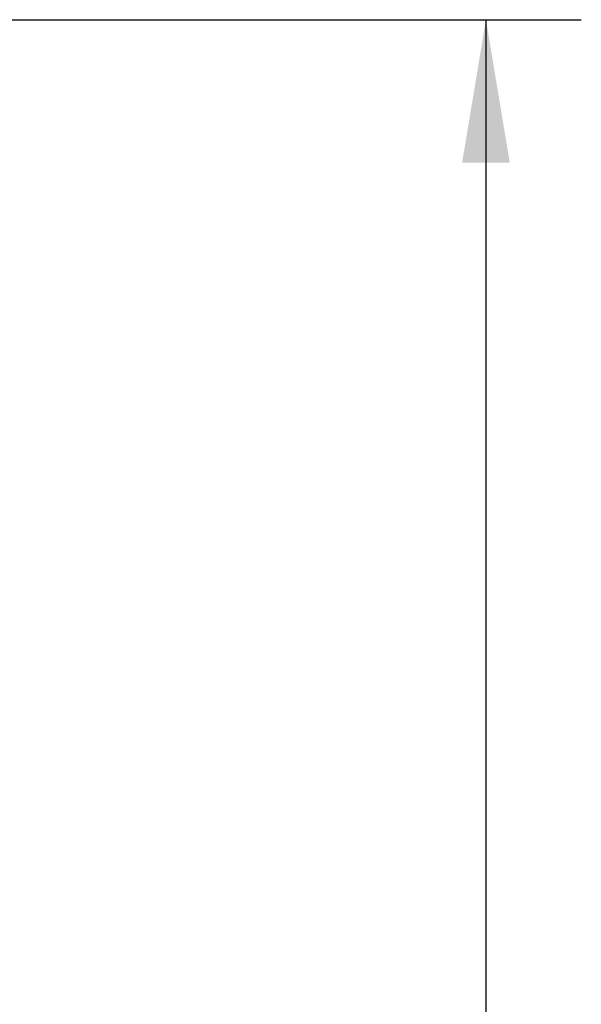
# Model space of a CAD drawing. Header units: millimetres. Extents: x 10 to 584, y 4 to 410.
# Tile 41 of 60: x 243 to 255, y 248 to 269. Entities that reach past the tile are written whole.
import ezdxf

# ---------------------------------------------------------------- set-up
doc = ezdxf.new("R2010")
doc.units = ezdxf.units.MM
doc.header["$LTSCALE"] = 32.67
doc.layers.get('0').update_dxf_attribs({"linetype": 'CONTINUOUS'})
doc.dimstyles.new('DIMSTYLE_1', dxfattribs={"dimtxt": 2.5, "dimasz": 3, "dimexe": 2, "dimexo": 1.5, "dimtad": 1, "dimlfac": 10, "dimzin": 0, "dimdsep": 46, "dimtxsty": 'Standard', "dimblk": '_FILLED', "dimblk1": '_FILLED', "dimblk2": '_FILLED', "dimcen": 0.09, "dimadec": 0, "dimazin": 0, "dimtp": 0.01, "dimtm": 0.01, "dimtfac": 1, "dimtofl": 0, "dimtmove": 0, "dimatfit": 3, "dimldrblk": '_FILLED', "dimfxl": 1, "dimtolj": 1, "dimtzin": 0, "dimarcsym": 0})

# ---------------------------------------------------------------- blocks, each defined once
blk = doc.blocks.new('_FILLED')
at = {"color": 0, "linetype": 'ByBlock'}
blk.add_solid([(0, 0), (-1, 0.1667), (-1, -0.1667)], dxfattribs=at)
blk = doc.blocks.new('*D9')
at = {"color": 7, "linetype": 'Continuous', "transparency": 16777216}
for p, q in [((224.799, 269.122), (254.627, 269.122)), ((252.627, 269.122), (252.627, 204.122)), ((252.627, 139.122), (252.627, 204.122)), ((224.799, 139.122), (254.627, 139.122))]:
    blk.add_line(p, q, dxfattribs=at)
at = {"color": 7, "linetype": 'Continuous', "transparency": 16777216, "xscale": 3, "yscale": 3, "zscale": 3}
for p, rotation in [((252.627, 269.122), 90), ((252.627, 139.122), 270)]:
    blk.add_blockref('_FILLED', p, dxfattribs=dict(at, rotation=rotation))
at = {"color": 7, "linetype": 'Continuous', "transparency": 16777216, "insert": (249.502, 204.122), "char_height": 2.5, "width": 17.5, "attachment_point": 2, "rotation": 90, "line_spacing_factor": 0.9}
blk.add_mtext('1300.00', dxfattribs=at)

msp = doc.modelspace()

# ---------------------------------------------------------------- dimensions: what is measured, and where the dimension line sits
at = {"color": 7, "linetype": 'Continuous'}
dim = msp.add_linear_dim(base=(252.6272, 269.1216), p1=(223.2991, 139.1216), p2=(223.2991, 269.1216), angle=90, dimstyle='DIMSTYLE_1', dxfattribs=at)
dim.commit()
dim.dimension.update_dxf_attribs({"geometry": '*D9', "text_midpoint": (252.6272, 204.4341), "dimtype": 160})

doc.saveas('drawing.dxf')
